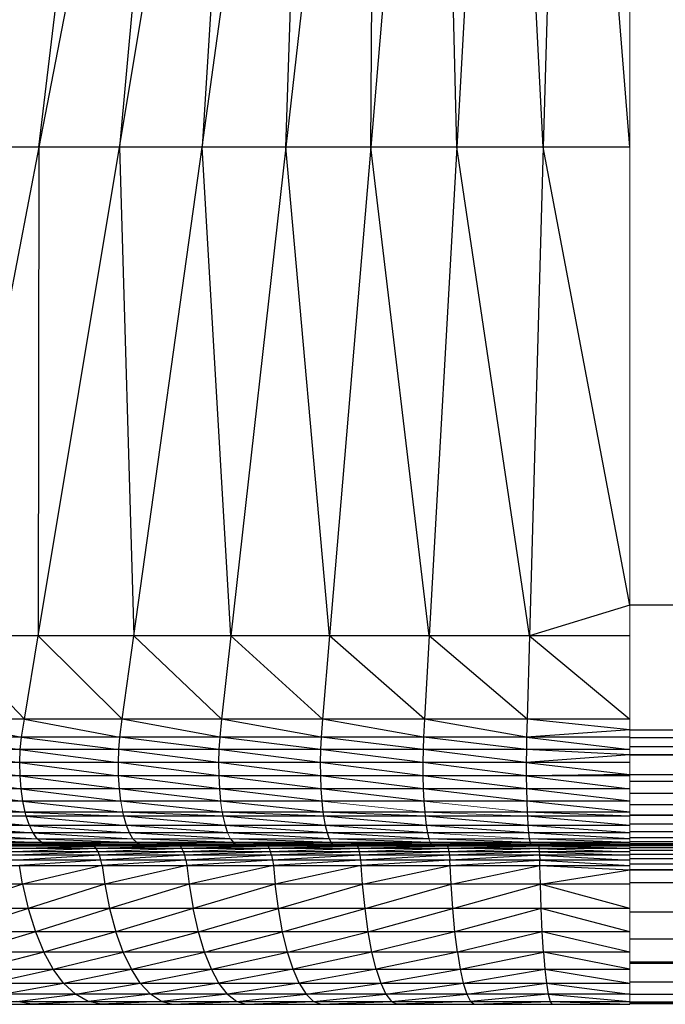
# Paper-space layout '_Top' of a CAD drawing. Header units: millimetres. Extents: x 0 to 1300, y -464 to -1.
# Tile 3 of 47: x 17 to 27, y -464 to -449. Entities that reach past the tile are written whole.
import ezdxf

# ---------------------------------------------------------------- set-up
doc = ezdxf.new("R2010")
doc.units = ezdxf.units.MM

psp = doc.layouts.new('_Top')

# ---------------------------------------------------------------- linework, layer by layer
at = {"color": 142, "linetype": 'Continuous', "lineweight": 18, "true_color": 0x0080c0}
for p, q in [((26.301, -459.873), (26.301, -435.704)), ((26.301, -459.873), (26.301, -460.258)), ((26.301, -460.258), (26.301, -460.334)), ((26.301, -460.733), (26.301, -460.334)), ((18.872, -460.789), (18.843, -460.629)), ((20.304, -460.629), (20.327, -460.789)), ((23.294, -460.789), (21.785, -460.629)), ((24.795, -460.789), (23.282, -460.629)), ((26.301, -460.679), (1274.114, -460.679)), ((24.797, -460.848), (23.294, -460.789)), ((26.301, -460.733), (26.301, -460.886)), ((26.301, -460.886), (26.301, -460.965)), ((26.301, -461.016), (26.301, -460.965)), ((20.405, -461.094), (20.446, -461.18)), ((24.825, -461.18), (23.333, -461.094)), ((26.301, -461.016), (26.301, -461.077)), ((26.301, -461.077), (26.301, -461.094)), ((26.301, -461.121), (26.301, -461.094)), ((26.301, -461.121), (26.301, -461.164)), ((26.301, -461.18), (0.911, -461.18)), ((20.531, -461.258), (19.074, -461.235)), ((20.531, -461.258), (20.646, -461.259)), ((23.353, -461.18), (23.375, -461.235)), ((26.301, -461.195), (26.301, -461.164)), ((26.301, -461.195), (26.301, -461.223)), ((26.301, -461.242), (26.301, -461.223)), ((26.301, -461.243), (26.301, -461.254)), ((26.301, -461.254), (26.301, -461.268)), ((1274.114, -461.254), (26.301, -461.259)), ((26.301, -461.268), (26.301, -461.277)), ((26.301, -461.277), (26.301, -461.288)), ((26.301, -461.288), (26.301, -461.305)), ((26.301, -461.305), (26.301, -461.322)), ((26.301, -461.322), (26.301, -461.347)), ((26.301, -461.347), (26.301, -461.368)), ((26.301, -461.395), (26.301, -461.368)), ((26.301, -461.395), (26.301, -461.571)), ((26.301, -461.774), (26.301, -461.571)), ((26.301, -461.774), (26.301, -461.822)), ((26.301, -461.822), (26.301, -461.843)), ((26.301, -463.571), (26.301, -461.843)), ((26.301, -463.571), (26.301, -463.587)), ((26.301, -463.603), (26.301, -463.587))]:
    psp.add_line(p, q, dxfattribs=at)
at = {"color": 7, "linetype": 'Continuous', "lineweight": 25}
for p, q in [((19.888, -439.409), (17.642, -451.05)), ((17.642, -451.05), (19.035, -439.409)), ((18.824, -451.05), (20.763, -439.409)), ((19.888, -439.409), (18.824, -451.05)), ((20.031, -451.05), (21.657, -439.409)), ((20.763, -439.409), (20.031, -451.05)), ((22.567, -439.409), (21.259, -451.05)), ((21.259, -451.05), (21.657, -439.409)), ((23.489, -439.409), (22.505, -451.05)), ((22.505, -451.05), (22.567, -439.409)), ((23.763, -451.05), (23.489, -439.409)), ((24.421, -439.409), (23.763, -451.05)), ((25.03, -451.05), (24.421, -439.409)), ((25.36, -439.409), (25.03, -451.05)), ((26.301, -451.05), (25.36, -439.409)), ((26.301, -451.05), (4.44, -451.05)), ((17.642, -451.05), (16.026, -459.426)), ((17.632, -458.207), (18.824, -451.05)), ((17.642, -451.05), (17.632, -458.207)), ((18.824, -451.05), (19.031, -458.207)), ((19.031, -458.207), (20.031, -451.05)), ((20.455, -458.207), (20.031, -451.05)), ((21.259, -451.05), (20.455, -458.207)), ((21.899, -458.207), (21.259, -451.05)), ((22.505, -451.05), (21.899, -458.207)), ((23.358, -458.207), (22.505, -451.05)), ((23.763, -451.05), (23.358, -458.207)), ((24.827, -458.207), (23.763, -451.05)), ((25.03, -451.05), (24.827, -458.207)), ((26.301, -457.756), (25.03, -451.05)), ((26.301, -457.756), (24.827, -458.207)), ((1274.114, -457.756), (26.301, -457.756)), ((1274.114, -459.581), (26.301, -457.756)), ((26.301, -458.207), (0.953, -458.207)), ((16.261, -458.207), (17.429, -459.426)), ((17.429, -459.426), (17.632, -458.207)), ((17.632, -458.207), (18.861, -459.426)), ((18.861, -459.426), (19.031, -458.207)), ((20.318, -459.426), (19.031, -458.207)), ((20.455, -458.207), (20.318, -459.426)), ((21.796, -459.426), (20.455, -458.207)), ((21.899, -458.207), (21.796, -459.426)), ((23.289, -459.426), (21.899, -458.207)), ((23.358, -458.207), (23.289, -459.426)), ((24.793, -459.426), (23.358, -458.207)), ((24.827, -458.207), (24.793, -459.426)), ((24.827, -458.207), (26.301, -459.426)), ((26.301, -459.426), (0.36, -459.426)), ((16.026, -459.426), (17.387, -459.691)), ((17.387, -459.691), (17.429, -459.426)), ((17.429, -459.426), (18.826, -459.691)), ((18.826, -459.691), (18.861, -459.426)), ((20.29, -459.691), (18.861, -459.426)), ((20.318, -459.426), (20.29, -459.691)), ((21.775, -459.691), (20.318, -459.426)), ((21.796, -459.426), (21.775, -459.691)), ((23.275, -459.691), (21.796, -459.426)), ((23.289, -459.426), (23.275, -459.691)), ((24.785, -459.691), (23.289, -459.426)), ((24.793, -459.426), (24.785, -459.691)), ((26.301, -459.581), (24.793, -459.426)), ((26.301, -459.691), (0.237, -459.691)), ((15.978, -459.691), (17.369, -459.873)), ((17.369, -459.873), (17.387, -459.691)), ((17.387, -459.691), (18.811, -459.873)), ((18.811, -459.873), (18.826, -459.691)), ((20.279, -459.873), (18.826, -459.691)), ((20.29, -459.691), (20.279, -459.873)), ((21.766, -459.873), (20.29, -459.691)), ((21.775, -459.691), (21.766, -459.873)), ((23.269, -459.873), (21.775, -459.691)), ((23.275, -459.691), (23.269, -459.873)), ((24.783, -459.873), (23.275, -459.691)), ((24.785, -459.691), (24.783, -459.873)), ((26.301, -459.581), (24.785, -459.691)), ((24.785, -459.691), (26.301, -459.873)), ((26.301, -459.694), (1274.114, -459.581)), ((26.301, -459.581), (1274.114, -459.581)), ((26.301, -459.829), (1274.114, -459.694)), ((26.301, -459.694), (1274.114, -459.694)), ((26.301, -459.949), (1274.114, -459.829)), ((26.301, -459.829), (1274.114, -459.829)), ((26.301, -459.873), (0.187, -459.873)), ((15.958, -459.873), (17.362, -460.064)), ((17.362, -460.064), (17.369, -459.873)), ((17.369, -459.873), (18.806, -460.064)), ((18.806, -460.064), (18.811, -459.873)), ((20.274, -460.064), (18.811, -459.873)), ((20.279, -459.873), (20.274, -460.064)), ((21.763, -460.064), (20.279, -459.873)), ((21.766, -459.873), (21.763, -460.064)), ((23.267, -460.064), (21.766, -459.873)), ((23.269, -459.873), (23.267, -460.064)), ((24.781, -460.064), (23.269, -459.873)), ((24.783, -459.873), (24.781, -460.064)), ((26.301, -459.949), (24.781, -460.064)), ((26.301, -459.949), (24.783, -459.873)), ((26.301, -460.235), (1274.114, -459.949)), ((1274.114, -459.949), (26.301, -459.949)), ((26.301, -460.064), (0.166, -460.064)), ((15.95, -460.064), (17.366, -460.258)), ((17.362, -460.064), (18.809, -460.258)), ((17.366, -460.258), (17.362, -460.064)), ((20.277, -460.258), (18.806, -460.064)), ((18.809, -460.258), (18.806, -460.064)), ((21.765, -460.258), (20.274, -460.064)), ((20.274, -460.064), (20.277, -460.258)), ((23.268, -460.258), (21.763, -460.064)), ((21.763, -460.064), (21.765, -460.258)), ((24.782, -460.258), (23.267, -460.064)), ((23.267, -460.064), (23.268, -460.258)), ((24.781, -460.064), (26.301, -460.235)), ((24.781, -460.064), (24.782, -460.258)), ((26.301, -460.258), (0.178, -460.258)), ((15.954, -460.258), (17.381, -460.446)), ((17.366, -460.258), (18.821, -460.446)), ((17.381, -460.446), (17.366, -460.258)), ((20.287, -460.446), (18.809, -460.258)), ((18.821, -460.446), (18.809, -460.258)), ((21.772, -460.446), (20.277, -460.258)), ((20.277, -460.258), (20.287, -460.446)), ((23.273, -460.446), (21.765, -460.258)), ((21.765, -460.258), (21.772, -460.446)), ((24.785, -460.446), (23.268, -460.258)), ((23.268, -460.258), (23.273, -460.446)), ((26.301, -460.235), (24.782, -460.258)), ((24.782, -460.258), (26.301, -460.446)), ((24.782, -460.258), (24.785, -460.446)), ((26.301, -460.235), (1274.114, -460.235)), ((26.301, -460.334), (1274.114, -460.235)), ((26.301, -460.334), (1274.114, -460.334)), ((26.301, -460.512), (1274.114, -460.334)), ((26.301, -460.446), (0.221, -460.446)), ((15.971, -460.446), (17.407, -460.629)), ((17.381, -460.446), (18.843, -460.629)), ((17.407, -460.629), (17.381, -460.446)), ((20.304, -460.629), (18.821, -460.446)), ((18.843, -460.629), (18.821, -460.446)), ((21.785, -460.629), (20.287, -460.446)), ((20.287, -460.446), (20.304, -460.629)), ((23.282, -460.629), (21.772, -460.446)), ((21.772, -460.446), (21.785, -460.629)), ((24.789, -460.629), (23.273, -460.446)), ((23.273, -460.446), (23.282, -460.629)), ((26.301, -460.629), (24.785, -460.446)), ((24.785, -460.446), (24.789, -460.629)), ((26.301, -460.512), (1274.114, -460.512)), ((26.301, -460.679), (1274.114, -460.512)), ((26.301, -460.629), (0.297, -460.629)), ((16.001, -460.629), (17.441, -460.789)), ((17.407, -460.629), (18.872, -460.789)), ((17.441, -460.789), (17.407, -460.629)), ((20.327, -460.789), (18.843, -460.629)), ((21.803, -460.789), (20.304, -460.629)), ((21.785, -460.629), (21.803, -460.789)), ((23.282, -460.629), (23.294, -460.789)), ((26.301, -460.789), (24.789, -460.629)), ((24.789, -460.629), (24.795, -460.789)), ((26.301, -460.832), (1274.114, -460.679)), ((26.301, -460.789), (0.397, -460.789)), ((26.301, -460.848), (0.444, -460.848)), ((16.041, -460.789), (17.457, -460.848)), ((16.06, -460.848), (17.503, -460.982)), ((17.441, -460.789), (18.885, -460.848)), ((17.457, -460.848), (17.441, -460.789)), ((17.457, -460.848), (18.924, -460.982)), ((17.503, -460.982), (17.457, -460.848)), ((20.338, -460.848), (18.872, -460.789)), ((18.885, -460.848), (18.872, -460.789)), ((20.369, -460.982), (18.885, -460.848)), ((18.924, -460.982), (18.885, -460.848)), ((21.811, -460.848), (20.327, -460.789)), ((20.327, -460.789), (20.338, -460.848)), ((21.834, -460.982), (20.338, -460.848)), ((20.338, -460.848), (20.369, -460.982)), ((23.299, -460.848), (21.803, -460.789)), ((21.803, -460.789), (21.811, -460.848)), ((23.315, -460.982), (21.811, -460.848)), ((21.811, -460.848), (21.834, -460.982)), ((23.294, -460.789), (23.299, -460.848)), ((24.805, -460.982), (23.299, -460.848)), ((23.299, -460.848), (23.315, -460.982)), ((26.301, -460.848), (24.795, -460.789)), ((24.795, -460.789), (24.797, -460.848)), ((26.301, -460.982), (24.797, -460.848)), ((24.797, -460.848), (24.805, -460.982)), ((1274.114, -460.832), (26.301, -460.832)), ((1274.114, -460.832), (26.301, -460.965)), ((26.301, -460.982), (0.579, -460.982)), ((16.113, -460.982), (17.557, -461.094)), ((17.503, -460.982), (18.969, -461.094)), ((17.557, -461.094), (17.503, -460.982)), ((20.405, -461.094), (18.924, -460.982)), ((18.969, -461.094), (18.924, -460.982)), ((21.862, -461.094), (20.369, -460.982)), ((20.369, -460.982), (20.405, -461.094)), ((23.333, -461.094), (21.834, -460.982)), ((21.834, -460.982), (21.862, -461.094)), ((24.814, -461.094), (23.315, -460.982)), ((23.315, -460.982), (23.333, -461.094)), ((26.301, -461.094), (24.805, -460.982)), ((24.805, -460.982), (24.814, -461.094)), ((1274.114, -460.965), (26.301, -460.965)), ((1274.114, -460.965), (26.301, -461.077)), ((26.301, -461.094), (0.736, -461.094)), ((16.175, -461.094), (17.617, -461.18)), ((17.557, -461.094), (19.019, -461.18)), ((17.617, -461.18), (17.557, -461.094)), ((20.446, -461.18), (18.969, -461.094)), ((19.019, -461.18), (18.969, -461.094)), ((21.892, -461.18), (20.405, -461.094)), ((23.353, -461.18), (21.862, -461.094)), ((21.862, -461.094), (21.892, -461.18)), ((23.333, -461.094), (23.353, -461.18)), ((26.301, -461.18), (24.814, -461.094)), ((24.814, -461.094), (24.825, -461.18)), ((1274.114, -461.077), (26.301, -461.077)), ((1274.114, -461.077), (26.301, -461.164)), ((26.301, -461.235), (1.101, -461.235)), ((26.301, -461.258), (1.283, -461.258)), ((26.301, -461.259), (1.778, -461.259)), ((26.301, -461.26), (2.683, -461.26)), ((1296.695, -461.262), (3.719, -461.262)), ((26.301, -461.268), (4.907, -461.268)), ((16.245, -461.18), (17.682, -461.235)), ((16.32, -461.235), (17.744, -461.258)), ((16.392, -461.258), (17.914, -461.259)), ((18.223, -461.26), (16.588, -461.259)), ((17.989, -461.262), (16.946, -461.26)), ((18.425, -461.268), (17.159, -461.262)), ((17.225, -461.288), (18.425, -461.268)), ((17.617, -461.18), (19.074, -461.235)), ((17.682, -461.235), (17.617, -461.18)), ((17.682, -461.235), (19.126, -461.258)), ((17.744, -461.258), (17.682, -461.235)), ((17.744, -461.258), (19.268, -461.259)), ((17.914, -461.259), (17.744, -461.258)), ((17.914, -461.259), (19.527, -461.26)), ((18.223, -461.26), (17.914, -461.259)), ((17.989, -461.262), (18.223, -461.26)), ((19.824, -461.262), (18.223, -461.26)), ((19.035, -461.262), (18.223, -461.26)), ((18.578, -461.262), (18.223, -461.26)), ((19.69, -461.268), (18.397, -461.262)), ((18.425, -461.268), (18.397, -461.262)), ((18.454, -461.288), (18.425, -461.268)), ((18.454, -461.288), (19.69, -461.268)), ((20.49, -461.235), (19.019, -461.18)), ((19.074, -461.235), (19.019, -461.18)), ((19.126, -461.258), (19.074, -461.235)), ((20.646, -461.259), (19.126, -461.258)), ((19.268, -461.259), (19.126, -461.258)), ((20.854, -461.26), (19.268, -461.259)), ((19.527, -461.26), (19.268, -461.259)), ((21.093, -461.262), (19.527, -461.26)), ((19.824, -461.262), (19.527, -461.26)), ((19.527, -461.26), (20.087, -461.262)), ((19.69, -461.268), (19.666, -461.262)), ((20.393, -461.262), (19.69, -461.268)), ((19.714, -461.288), (19.69, -461.268)), ((20.981, -461.268), (19.714, -461.288)), ((20.981, -461.268), (20.393, -461.262)), ((21.925, -461.235), (20.446, -461.18)), ((20.446, -461.18), (20.49, -461.235)), ((21.957, -461.258), (20.49, -461.235)), ((20.49, -461.235), (20.531, -461.258)), ((22.043, -461.259), (20.531, -461.258)), ((22.2, -461.26), (20.646, -461.259)), ((20.646, -461.259), (20.854, -461.26)), ((22.38, -461.262), (20.854, -461.26)), ((20.854, -461.26), (21.093, -461.262)), ((20.961, -461.262), (20.981, -461.268)), ((21.395, -461.262), (20.981, -461.268)), ((21, -461.288), (20.981, -461.268)), ((22.292, -461.268), (21, -461.288)), ((21.395, -461.262), (22.292, -461.268)), ((23.375, -461.235), (21.892, -461.18)), ((21.892, -461.18), (21.925, -461.235)), ((23.397, -461.258), (21.925, -461.235)), ((21.925, -461.235), (21.957, -461.258)), ((23.454, -461.259), (21.957, -461.258)), ((21.957, -461.258), (22.043, -461.259)), ((23.559, -461.26), (22.043, -461.259)), ((22.043, -461.259), (22.2, -461.26)), ((23.237, -461.262), (22.2, -461.26)), ((22.2, -461.26), (22.38, -461.262)), ((22.278, -461.262), (23.62, -461.268)), ((22.278, -461.262), (22.292, -461.268)), ((22.292, -461.268), (22.307, -461.288)), ((23.62, -461.268), (22.307, -461.288)), ((23.559, -461.26), (23.237, -461.262)), ((24.836, -461.235), (23.353, -461.18)), ((24.846, -461.258), (23.375, -461.235)), ((23.375, -461.235), (23.397, -461.258)), ((24.875, -461.259), (23.397, -461.258)), ((23.397, -461.258), (23.454, -461.259)), ((24.928, -461.26), (23.454, -461.259)), ((23.454, -461.259), (23.559, -461.26)), ((24.988, -461.262), (23.559, -461.26)), ((24.272, -461.262), (23.559, -461.26)), ((23.559, -461.26), (23.679, -461.262)), ((23.61, -461.262), (23.62, -461.268)), ((24.372, -461.262), (23.62, -461.268)), ((23.62, -461.268), (23.629, -461.288)), ((24.958, -461.268), (23.629, -461.288)), ((24.372, -461.262), (24.958, -461.268)), ((26.301, -461.235), (24.825, -461.18)), ((24.825, -461.18), (24.836, -461.235)), ((26.301, -461.258), (24.836, -461.235)), ((24.836, -461.235), (24.846, -461.258)), ((26.301, -461.259), (24.846, -461.258)), ((24.846, -461.258), (24.875, -461.259)), ((26.301, -461.259), (24.875, -461.259)), ((24.875, -461.259), (26.301, -461.26)), ((24.875, -461.259), (24.928, -461.26)), ((26.301, -461.262), (24.928, -461.26)), ((24.928, -461.26), (24.988, -461.262)), ((24.953, -461.262), (24.958, -461.268)), ((25.344, -461.262), (24.958, -461.268)), ((24.958, -461.268), (26.301, -461.288)), ((24.958, -461.268), (24.963, -461.288)), ((25.344, -461.262), (26.301, -461.268)), ((1274.114, -461.164), (26.301, -461.164)), ((1274.114, -461.164), (26.301, -461.223)), ((1274.114, -461.223), (26.301, -461.223)), ((1274.114, -461.223), (26.301, -461.254)), ((1274.114, -461.254), (26.301, -461.254)), ((1274.114, -461.259), (26.301, -461.259)), ((1274.114, -461.259), (26.301, -461.262)), ((26.301, -461.264), (1274.114, -461.262)), ((26.301, -461.264), (1274.114, -461.264)), ((26.301, -461.277), (1274.114, -461.264)), ((26.301, -461.277), (1274.114, -461.277)), ((26.301, -461.305), (1274.114, -461.277)), ((26.301, -461.288), (4.986, -461.288)), ((26.301, -461.322), (5.061, -461.322)), ((26.301, -461.368), (5.13, -461.368)), ((26.301, -461.421), (5.189, -461.421)), ((17.257, -461.322), (18.454, -461.288)), ((18.482, -461.322), (17.287, -461.368)), ((18.508, -461.368), (17.312, -461.421)), ((18.529, -461.421), (17.336, -461.491)), ((18.482, -461.322), (18.454, -461.288)), ((19.714, -461.288), (18.482, -461.322)), ((18.508, -461.368), (18.482, -461.322)), ((19.737, -461.322), (18.508, -461.368)), ((18.529, -461.421), (18.508, -461.368)), ((19.759, -461.368), (18.529, -461.421)), ((18.55, -461.491), (18.529, -461.421)), ((19.777, -461.421), (18.55, -461.491)), ((19.737, -461.322), (19.714, -461.288)), ((21, -461.288), (19.737, -461.322)), ((19.759, -461.368), (19.737, -461.322)), ((21.019, -461.322), (19.759, -461.368)), ((19.777, -461.421), (19.759, -461.368)), ((21.036, -461.368), (19.777, -461.421)), ((19.794, -461.491), (19.777, -461.421)), ((21.051, -461.421), (19.794, -461.491)), ((21.019, -461.322), (21, -461.288)), ((22.307, -461.288), (21.019, -461.322)), ((21.036, -461.368), (21.019, -461.322)), ((22.321, -461.322), (21.036, -461.368)), ((21.051, -461.421), (21.036, -461.368)), ((22.334, -461.368), (21.051, -461.421)), ((21.051, -461.421), (21.065, -461.491)), ((22.345, -461.421), (21.065, -461.491)), ((22.307, -461.288), (22.321, -461.322)), ((23.629, -461.288), (22.321, -461.322)), ((22.321, -461.322), (22.334, -461.368)), ((23.639, -461.322), (22.334, -461.368)), ((22.334, -461.368), (22.345, -461.421)), ((23.648, -461.368), (22.345, -461.421)), ((22.345, -461.421), (22.355, -461.491)), ((23.655, -461.421), (22.355, -461.491)), ((23.629, -461.288), (23.639, -461.322)), ((24.963, -461.288), (23.639, -461.322)), ((23.639, -461.322), (23.648, -461.368)), ((24.967, -461.322), (23.648, -461.368)), ((23.648, -461.368), (23.655, -461.421)), ((24.972, -461.368), (23.655, -461.421)), ((23.655, -461.421), (23.662, -461.491)), ((24.975, -461.421), (23.662, -461.491)), ((26.301, -461.322), (24.963, -461.288)), ((24.963, -461.288), (24.967, -461.322)), ((24.967, -461.322), (26.301, -461.368)), ((24.967, -461.322), (24.972, -461.368)), ((24.972, -461.368), (26.301, -461.421)), ((24.972, -461.368), (24.975, -461.421)), ((24.975, -461.421), (26.301, -461.491)), ((24.975, -461.421), (24.979, -461.491)), ((26.301, -461.305), (1274.114, -461.305)), ((26.301, -461.347), (1274.114, -461.305)), ((26.301, -461.347), (1274.114, -461.347)), ((26.301, -461.402), (1274.114, -461.347)), ((26.301, -461.402), (1274.114, -461.402)), ((26.301, -461.467), (1274.114, -461.402)), ((26.301, -461.491), (5.245, -461.491)), ((5.291, -461.571), (26.301, -461.571)), ((18.55, -461.491), (17.355, -461.571)), ((17.402, -461.843), (17.355, -461.571)), ((18.567, -461.571), (17.402, -461.843)), ((18.567, -461.571), (18.55, -461.491)), ((19.794, -461.491), (18.567, -461.571)), ((18.567, -461.571), (18.607, -461.843)), ((19.809, -461.571), (18.607, -461.843)), ((19.794, -461.491), (19.809, -461.571)), ((21.065, -461.491), (19.809, -461.571)), ((19.809, -461.571), (19.842, -461.843)), ((21.076, -461.571), (19.842, -461.843)), ((21.065, -461.491), (21.076, -461.571)), ((22.355, -461.491), (21.076, -461.571)), ((21.076, -461.571), (21.103, -461.843)), ((22.364, -461.571), (21.103, -461.843)), ((22.355, -461.491), (22.364, -461.571)), ((23.662, -461.491), (22.364, -461.571)), ((22.384, -461.843), (22.364, -461.571)), ((22.384, -461.843), (23.668, -461.571)), ((23.668, -461.571), (23.662, -461.491)), ((23.668, -461.571), (24.979, -461.491)), ((23.681, -461.843), (23.668, -461.571)), ((23.681, -461.843), (24.982, -461.571)), ((24.979, -461.491), (26.301, -461.571)), ((24.982, -461.571), (24.979, -461.491)), ((24.982, -461.571), (26.301, -461.632)), ((24.989, -461.843), (24.982, -461.571)), ((26.301, -461.467), (1274.114, -461.467)), ((26.301, -461.544), (1274.114, -461.467)), ((26.301, -461.544), (1274.114, -461.544)), ((26.301, -461.632), (1274.114, -461.544)), ((24.989, -461.843), (26.301, -461.632)), ((1274.114, -461.632), (26.301, -461.632)), ((1274.114, -461.632), (26.301, -461.822)), ((26.301, -461.843), (5.4, -461.843)), ((17.402, -461.843), (16.324, -462.201)), ((17.402, -461.843), (17.483, -462.201)), ((18.607, -461.843), (17.483, -462.201)), ((18.607, -461.843), (18.677, -462.201)), ((19.842, -461.843), (18.677, -462.201)), ((19.842, -461.843), (19.901, -462.201)), ((21.103, -461.843), (19.901, -462.201)), ((21.15, -462.201), (21.103, -461.843)), ((21.15, -462.201), (22.384, -461.843)), ((22.42, -462.201), (22.384, -461.843)), ((22.42, -462.201), (23.681, -461.843)), ((23.705, -462.201), (23.681, -461.843)), ((23.705, -462.201), (24.989, -461.843)), ((26.301, -462.201), (24.989, -461.843)), ((25.001, -462.201), (24.989, -461.843)), ((1274.114, -461.822), (26.301, -461.822)), ((1274.114, -461.822), (26.301, -462.253)), ((26.301, -462.201), (5.59, -462.201)), ((17.483, -462.201), (16.444, -462.541)), ((17.483, -462.201), (17.589, -462.541)), ((18.677, -462.201), (17.589, -462.541)), ((18.677, -462.201), (18.769, -462.541)), ((19.901, -462.201), (18.769, -462.541)), ((19.978, -462.541), (19.901, -462.201)), ((19.978, -462.541), (21.15, -462.201)), ((21.212, -462.541), (21.15, -462.201)), ((21.212, -462.541), (22.42, -462.201)), ((22.467, -462.541), (22.42, -462.201)), ((22.467, -462.541), (23.705, -462.201)), ((23.736, -462.541), (23.705, -462.201)), ((25.001, -462.201), (23.736, -462.541)), ((26.301, -462.541), (25.001, -462.201)), ((25.016, -462.541), (25.001, -462.201)), ((1274.114, -462.253), (26.301, -462.253)), ((1274.114, -462.253), (26.301, -462.65)), ((26.301, -462.541), (5.84, -462.541)), ((17.589, -462.541), (16.584, -462.838)), ((17.589, -462.541), (17.713, -462.838)), ((18.769, -462.541), (17.713, -462.838)), ((18.876, -462.838), (18.769, -462.541)), ((18.876, -462.838), (19.978, -462.541)), ((20.068, -462.838), (19.978, -462.541)), ((20.068, -462.838), (21.212, -462.541)), ((21.285, -462.838), (21.212, -462.541)), ((21.285, -462.838), (22.467, -462.541)), ((22.521, -462.838), (22.467, -462.541)), ((23.736, -462.541), (22.521, -462.838)), ((23.773, -462.838), (23.736, -462.541)), ((25.016, -462.541), (23.773, -462.838)), ((26.301, -462.838), (25.016, -462.541)), ((25.034, -462.838), (25.016, -462.541)), ((1274.114, -462.65), (26.301, -462.65)), ((1274.114, -462.65), (26.301, -462.986)), ((26.301, -462.838), (6.13, -462.838)), ((17.713, -462.838), (16.741, -463.09)), ((17.852, -463.09), (17.713, -462.838)), ((17.852, -463.09), (18.876, -462.838)), ((18.996, -463.09), (18.876, -462.838)), ((18.996, -463.09), (20.068, -462.838)), ((20.169, -463.09), (20.068, -462.838)), ((20.169, -463.09), (21.285, -462.838)), ((21.366, -463.09), (21.285, -462.838)), ((22.521, -462.838), (21.366, -463.09)), ((22.583, -463.09), (22.521, -462.838)), ((23.773, -462.838), (22.583, -463.09)), ((23.773, -462.838), (23.814, -463.09)), ((23.814, -463.09), (25.034, -462.838)), ((26.301, -463.09), (25.034, -462.838)), ((25.034, -462.838), (25.055, -463.09)), ((1274.114, -462.986), (26.301, -462.986)), ((1274.114, -462.986), (26.301, -463.006)), ((1274.114, -463.006), (26.301, -463.006)), ((1274.114, -463.006), (26.301, -463.279)), ((6.457, -463.09), (26.301, -463.09)), ((16.912, -463.294), (17.852, -463.09)), ((18.003, -463.294), (17.852, -463.09)), ((18.003, -463.294), (18.996, -463.09)), ((19.127, -463.294), (18.996, -463.09)), ((19.127, -463.294), (20.169, -463.09)), ((20.279, -463.294), (20.169, -463.09)), ((21.366, -463.09), (20.279, -463.294)), ((21.454, -463.294), (21.366, -463.09)), ((22.583, -463.09), (21.454, -463.294)), ((22.583, -463.09), (22.649, -463.294)), ((22.649, -463.294), (23.814, -463.09)), ((23.814, -463.09), (23.858, -463.294)), ((23.858, -463.294), (25.055, -463.09)), ((25.055, -463.09), (26.301, -463.294)), ((25.055, -463.09), (25.077, -463.294)), ((6.813, -463.294), (26.301, -463.294)), ((17.107, -463.456), (18.003, -463.294)), ((18.176, -463.456), (18.003, -463.294)), ((18.176, -463.456), (19.127, -463.294)), ((19.276, -463.456), (19.127, -463.294)), ((20.279, -463.294), (19.276, -463.456)), ((20.404, -463.456), (20.279, -463.294)), ((21.454, -463.294), (20.404, -463.456)), ((21.454, -463.294), (21.555, -463.456)), ((21.555, -463.456), (22.649, -463.294)), ((22.649, -463.294), (22.725, -463.456)), ((22.725, -463.456), (23.858, -463.294)), ((23.858, -463.294), (23.909, -463.456)), ((23.909, -463.456), (25.077, -463.294)), ((25.077, -463.294), (26.301, -463.456)), ((25.077, -463.294), (25.103, -463.456)), ((1274.114, -463.279), (26.301, -463.279)), ((1274.114, -463.279), (26.301, -463.461)), ((26.301, -463.456), (7.218, -463.456)), ((7.657, -463.562), (26.301, -463.562)), ((17.319, -463.562), (18.176, -463.456)), ((17.536, -463.602), (17.319, -463.562)), ((18.363, -463.562), (17.536, -463.602)), ((18.363, -463.562), (18.176, -463.456)), ((19.276, -463.456), (18.363, -463.562)), ((18.554, -463.602), (18.363, -463.562)), ((19.438, -463.562), (18.554, -463.602)), ((19.438, -463.562), (19.276, -463.456)), ((20.404, -463.456), (19.438, -463.562)), ((19.438, -463.562), (19.603, -463.602)), ((19.603, -463.602), (20.54, -463.562)), ((20.404, -463.456), (20.54, -463.562)), ((20.54, -463.562), (21.555, -463.456)), ((20.54, -463.562), (20.678, -463.602)), ((20.678, -463.602), (21.664, -463.562)), ((21.555, -463.456), (21.664, -463.562)), ((21.664, -463.562), (22.725, -463.456)), ((21.664, -463.562), (21.776, -463.602)), ((21.776, -463.602), (22.807, -463.562)), ((22.725, -463.456), (22.807, -463.562)), ((22.807, -463.562), (23.909, -463.456)), ((22.807, -463.562), (22.892, -463.602)), ((23.964, -463.562), (22.892, -463.602)), ((23.909, -463.456), (23.964, -463.562)), ((25.103, -463.456), (23.964, -463.562)), ((23.964, -463.562), (24.021, -463.602)), ((24.021, -463.602), (25.13, -463.562)), ((25.103, -463.456), (26.301, -463.562)), ((25.103, -463.456), (25.13, -463.562)), ((25.13, -463.562), (26.301, -463.602)), ((25.13, -463.562), (25.158, -463.602)), ((1274.114, -463.461), (26.301, -463.461)), ((1274.114, -463.461), (26.301, -463.571)), ((1274.114, -463.571), (26.301, -463.571)), ((1274.114, -463.571), (26.301, -463.587)), ((1274.114, -463.587), (26.301, -463.587)), ((1274.114, -463.587), (26.301, -463.597)), ((8.106, -463.602), (26.301, -463.602)), ((1274.114, -463.597), (26.301, -463.597))]:
    psp.add_line(p, q, dxfattribs=at)

doc.saveas('drawing.dxf')
